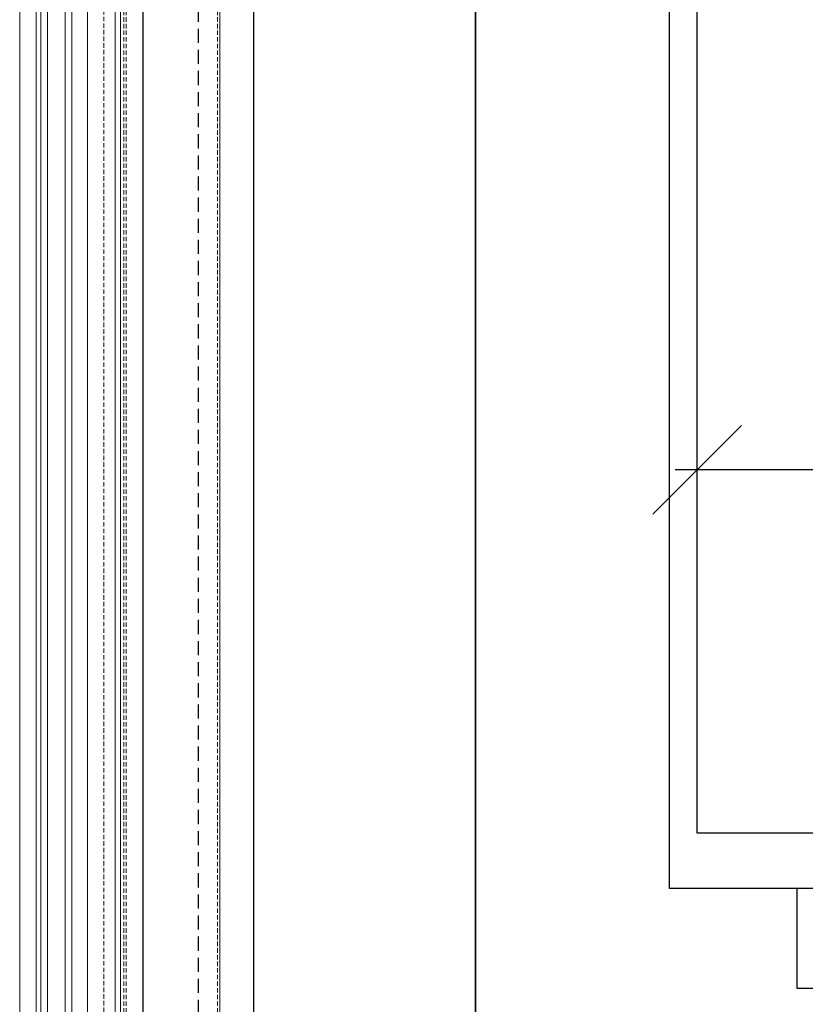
# Model space of a CAD drawing. Header units: millimetres. Extents: x -33628 to -373, y -3399 to 2697.
# Tile 27 of 99: x -23718 to -23648, y -3343 to -3254. Entities that reach past the tile are written whole.
import ezdxf

# ---------------------------------------------------------------- set-up
doc = ezdxf.new("R2010")
doc.units = ezdxf.units.MM
doc.header["$LTSCALE"] = 0.2
doc.header["$MEASUREMENT"] = 0
doc.header["$PDMODE"] = 35
doc.header["$PDSIZE"] = 5
doc.linetypes.add('$0$HIDDENX2', pattern=[19.05, 12.7, -6.35])
doc.linetypes.add('$1$HIDDEN2', pattern=[30, 20, -10])
doc.layers.add('$0$_pomoc', color=15, linetype='Continuous', plot=False)
for name, color, linetype, lineweight in [('$0$A-KOMENTWYM - DETAL', 30, 'Continuous', 5), ('$1$_MB_hidden_0.09', 125, '$1$HIDDEN2', 9), ('_MB_szklo_0.15', 142, 'Continuous', 15), ('_MB_widokowa_0.15', 153, 'Continuous', 15)]:
    doc.layers.add(name, color=color, linetype=linetype, lineweight=lineweight)
doc.layers.add('$0$A-widok', color=41, linetype='Continuous')
doc.layers.add('$0$A-winda', color=12, linetype='Continuous')
doc.styles.add('$0$TXT', font='romans.shx', dxfattribs={"width": 0.7})
doc.dimstyles.new('$0$1-50', dxfattribs={"dimtxt": 12, "dimasz": 8, "dimexe": 3, "dimexo": 0, "dimgap": 2, "dimtad": 1, "dimrnd": 0.5, "dimzin": 12, "dimdsep": 46, "dimtxsty": '$0$TXT', "dimblk": '$1$_Oblique', "dimcen": 0.125, "dimdle": 2, "dimclrd": 256, "dimclre": 256, "dimclrt": 7, "dimazin": 0, "dimtfac": 1, "dimtix": 1, "dimtmove": 1, "dimatfit": 2, "dimfxl": 3, "dimfxlon": 1, "dimtvp": 10, "dimtolj": 1, "dimtzin": 0, "dimarcsym": 0})

# ---------------------------------------------------------------- blocks, each defined once
blk = doc.blocks.new('$1$_Oblique')
at = {"color": 0, "linetype": 'ByBlock', "lineweight": -2}
blk.add_line((-0.5, -0.5), (0.5, 0.5), dxfattribs=at)
blk = doc.blocks.new('*D253')
at = {"layer": '$0$A-KOMENTWYM - DETAL', "lineweight": -2}
for p, q in [((60.5, -80.142), (60.5, -86.142)), ((320.5, -80.142), (320.5, -86.142)), ((58.5, -83.142), (322.5, -83.142))]:
    blk.add_line(p, q, dxfattribs=at)
at = {"layer": 'Defpoints', "color": 0}
for p in [(60.5, -50), (320.5, -50), (320.5, -83.142)]:
    blk.add_point(p, dxfattribs=at)
at = {"layer": '$0$A-KOMENTWYM - DETAL', "lineweight": -2, "xscale": 8, "yscale": 8, "zscale": 8, "rotation": 180}
blk.add_blockref('$1$_Oblique', (60.5, -83.142), dxfattribs=at)
at = {"layer": '$0$A-KOMENTWYM - DETAL', "lineweight": -2, "xscale": 8, "yscale": 8, "zscale": 8}
blk.add_blockref('$1$_Oblique', (320.5, -83.142), dxfattribs=at)
at = {"layer": '$0$A-KOMENTWYM - DETAL', "color": 7, "insert": (190.5, -75.142), "char_height": 12, "attachment_point": 5, "style": '$0$TXT'}
blk.add_mtext('\\A1;260', dxfattribs=at)
blk = doc.blocks.new('*D255')
at = {"layer": '$0$A-KOMENTWYM - DETAL', "lineweight": -2}
for p, q in [((93.256, -202), (93.256, -48)), ((90.256, -50), (96.256, -50)), ((90.256, -200), (96.256, -200))]:
    blk.add_line(p, q, dxfattribs=at)
at = {"layer": 'Defpoints', "color": 0}
for p in [(60.5, -50), (93.256, -50), (60.5, -200)]:
    blk.add_point(p, dxfattribs=at)
at = {"layer": '$0$A-KOMENTWYM - DETAL', "lineweight": -2, "xscale": 8, "yscale": 8, "zscale": 8}
for p, rotation in [((93.256, -50), 90), ((93.256, -200), 270)]:
    blk.add_blockref('$1$_Oblique', p, dxfattribs=dict(at, rotation=rotation))
at = {"layer": '$0$A-KOMENTWYM - DETAL', "color": 7, "insert": (85.256, -125), "char_height": 12, "attachment_point": 5, "rotation": 90, "style": '$0$TXT'}
blk.add_mtext('\\A1;150', dxfattribs=at)
blk = doc.blocks.new('*U280')
at = {"layer": '$1$_MB_hidden_0.09'}
for p, q in [((1730, 96.8), (25.5, 96.8)), ((1730, 12.4), (10.5, 12.4)), ((1730, 14.4), (25.5, 14.4))]:
    blk.add_line(p, q, dxfattribs=at)
at = {"layer": '$1$_MB_hidden_0.09', "elevation": 0}
blk.add_lwpolyline([(10.5, 9.4), (10.5, -5.6), (1730, -5.6)], dxfattribs=at)
at = {"layer": '_MB_widokowa_0.15', "elevation": 0}
blk.add_lwpolyline([(1730, 9.4), (10.5, 9.4), (10.5, 14.4), (25.5, 14.4), (25.5, 98.9), (1730, 98.9)], dxfattribs=at)
at = {"layer": '_MB_widokowa_0.15'}
blk.add_lwpolyline([(1730, -81.6), (26, -81.6), (26, -66.6), (1730, -66.6)], dxfattribs=at)
blk = doc.blocks.new('szyb-szkło_150-piętro2')
at = {"layer": '$0$_pomoc', "transparency": 33554679}
blk.add_lwpolyline([(375, 0), (0, 0), (0, -289), (375, -289)], dxfattribs=at)
at = {"layer": '$0$_pomoc', "linetype": '$0$HIDDENX2', "ltscale": 0.5, "transparency": 33554679}
blk.add_lwpolyline([(5, -284), (375, -284), (375, -5), (5, -5)], close=True, dxfattribs=at)
at = {"layer": '$0$A-widok', "transparency": 33554679}
for points in [[(30, -30), (180, -30), (180, -10), (30, -10)], [(30, -30), (30, -259), (350, -259), (350, -30)]]:
    blk.add_lwpolyline(points, close=True, dxfattribs=at)
at = {"layer": '$0$A-winda'}
for points in [[(325.5, -63), (325.5, -202.5), (55.5, -202.5), (55.5, -47.5)], [(55.5, -47.5), (55.5, -47.5), (325.5, -47.5), (325.5, -59)], [(60.5, -200), (60.5, -50), (320.5, -50), (320.5, -63)], [(55.5, -59), (46.5, -59), (46.5, -62.233), (51.2, -62.233), (51.2, -63), (60.5, -63)]]:
    blk.add_lwpolyline(points, dxfattribs=at)
at = {"layer": '_MB_szklo_0.15', "transparency": 33554679}
for p, q in [((183.097, 9.2), (21.4, 9.2)), ((183.097, 8.6), (21.4, 8.6)), ((21.403, 7), (183.1, 7)), ((21.403, 6.4), (183.1, 6.4)), ((21.4, 5), (183.097, 5)), ((21.4, 2.5), (183.097, 2.5))]:
    blk.add_line(p, q, dxfattribs=at)
at = {"xscale": -0.1, "yscale": 0.1, "zscale": 0.1, "rotation": 180}
blk.add_blockref('*U280', (14.5, 2.94), dxfattribs=at)
at = {"layer": '$0$A-KOMENTWYM - DETAL'}
dim = blk.add_linear_dim(base=(93.256, -50), p1=(60.5, -200), p2=(60.5, -50), angle=90, dimstyle='$0$1-50', override={"dimtxt": 12}, dxfattribs=at)
dim.commit()
dim.dimension.update_dxf_attribs({"geometry": '*D255', "text_midpoint": (85.256, -125)})
dim = blk.add_linear_dim(base=(320.5, -83.142), p1=(60.5, -50), p2=(320.5, -50), dimstyle='$0$1-50', override={"dimtxt": 12}, dxfattribs=at)
dim.commit()
dim.dimension.update_dxf_attribs({"geometry": '*D253', "text_midpoint": (190.5, -75.142)})

msp = doc.modelspace()

# ---------------------------------------------------------------- block references
at = {"rotation": 90}
msp.add_blockref('szyb-szkło_150-piętro2', (-23707.273, -3387.573), dxfattribs=at)

doc.saveas('drawing.dxf')
